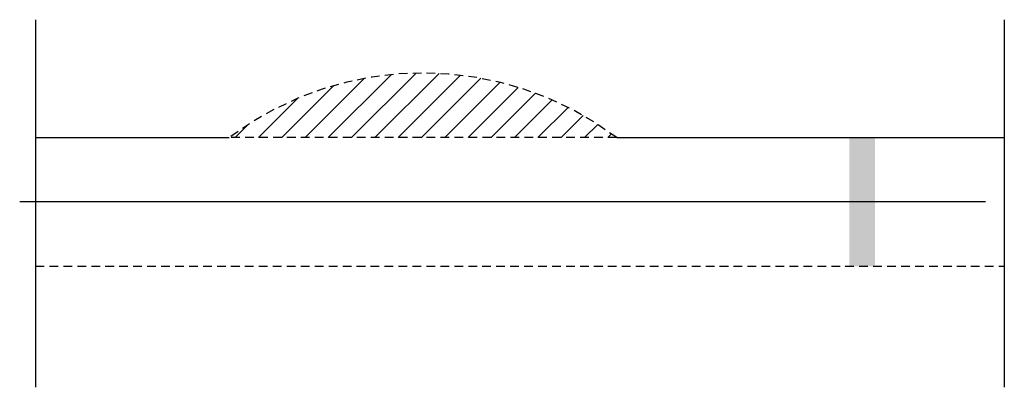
# Model space of a CAD drawing. Header units: feet. Extents: x 2328924.6 to 2329007.4, y 862305.3 to 862325.9.
# Tile 4 of 4: x 2328988.7 to 2329007.4, y 862318.2 to 862325.2. Entities that reach past the tile are written whole.
import ezdxf

# ---------------------------------------------------------------- set-up
doc = ezdxf.new("R2010")
doc.units = ezdxf.units.FT
doc.header["$MEASUREMENT"] = 0
doc.linetypes.add('breakline', pattern=[0])
doc.linetypes.add('OhDOT_USTN3', pattern=[0.22, 0.165, -0.055])
for name, color, linetype in [('SH_Hatch', 14, 'Continuous'), ('SH_Text', 7, 'Continuous'), ('XS_P_Pavt_Surface', 251, 'Continuous'), ('XS_X_Pavt', 133, 'OhDOT_USTN3')]:
    doc.layers.add(name, color=color, linetype=linetype)

msp = doc.modelspace()

# ---------------------------------------------------------------- hatches: boundary and pattern name
at = {"layer": 'SH_Hatch', "transparency": 33554559}
h = msp.add_hatch(dxfattribs=at)
h.set_pattern_fill('ANSI31', color=8, scale=2.5)
h.set_pattern_definition([(45, (0, 0), (-0.22097086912, 0.22097086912), [])])
h.paths.add_polyline_path([(2328992.659, 862322.934), (2329000.014, 862322.934, 0.333333)])

# ---------------------------------------------------------------- linework, layer by layer
at = {"layer": 'SH_Text', "linetype": 'breakline'}
for p, q in [((2328988.981, 862325.171), (2328988.981, 862318.197)), ((2329007.369, 862325.171), (2329007.369, 862318.197))]:
    msp.add_line(p, q, dxfattribs=at)
at = {"layer": 'XS_P_Pavt_Surface'}
for p, q in [((2328988.981, 862322.934), (2328992.659, 862322.934)), ((2329000.014, 862322.934), (2329007.369, 862322.934)), ((2329007.015, 862321.715), (2328988.681, 862321.715))]:
    msp.add_line(p, q, dxfattribs=at)
at = {"layer": 'XS_P_Pavt_Surface', "linetype": 'Continuous', "extrusion": (0, 0, -1)}
msp.add_solid([(-2329004.917, 862322.934), (-2329004.427, 862322.934), (-2329004.917, 862320.495), (-2329004.427, 862320.495)], dxfattribs=at)
at = {"layer": 'XS_X_Pavt'}
msp.add_line((2328988.981, 862320.495), (2329007.369, 862320.495), dxfattribs=at)
msp.add_lwpolyline([(2328992.659, 862322.934), (2328992.659, 862322.934, -0.333333), (2329000.014, 862322.934), (2329000.014, 862322.934)], format="xyb", close=True, dxfattribs=at)

doc.saveas('drawing.dxf')
